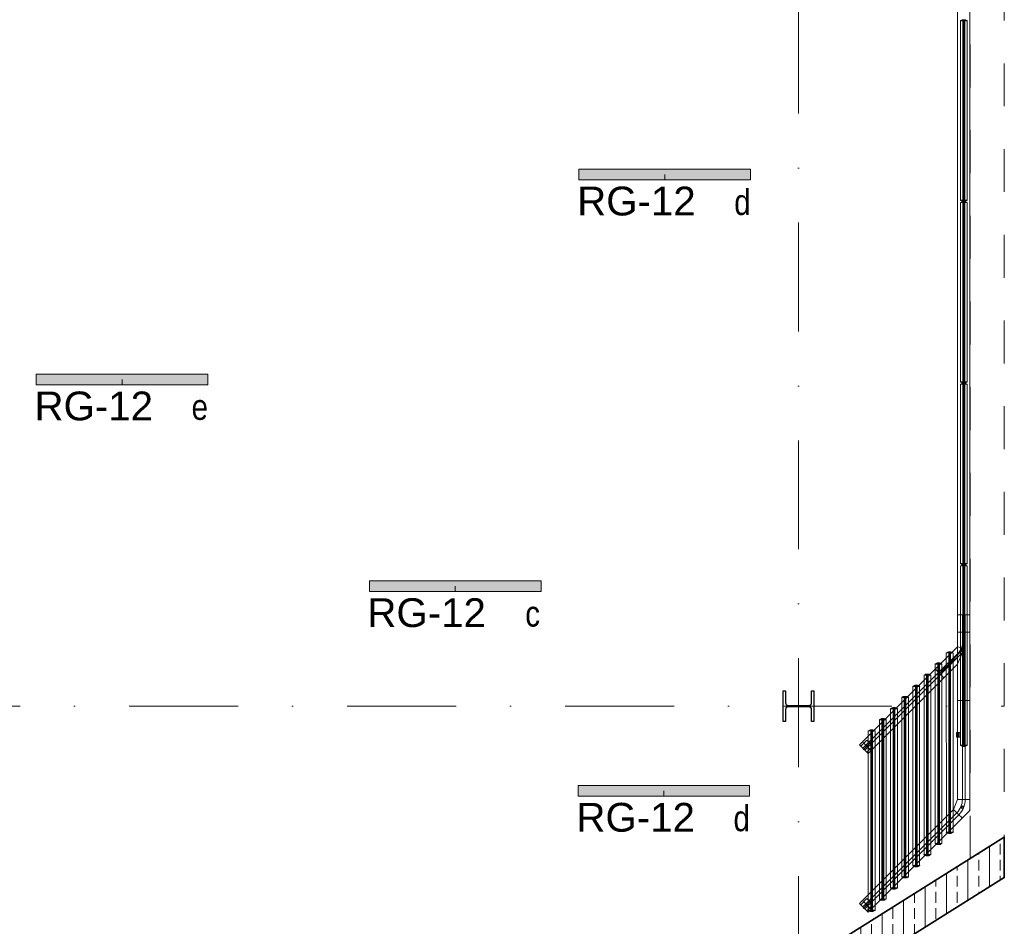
# Model space of a CAD drawing. Header units: metres. Extents: x -29 to 15534, y -4326 to 1447.
# Tile 14 of 48: x 12399 to 12973, y -3373 to -2844. Entities that reach past the tile are written whole.
import ezdxf

# ---------------------------------------------------------------- set-up
doc = ezdxf.new("R2010")
doc.units = ezdxf.units.M
doc.header["$MEASUREMENT"] = 0
doc.linetypes.add('8', pattern=[0.5, 0.25, -0.25])
doc.linetypes.add('DASHDOT', pattern=[25.4, 12.7, -6.35, 0, -6.35])
for name, color, linetype, lineweight in [('#elektryczne', 7, 'Continuous', 20), ('_K_stal', 8, 'Continuous', 25), ('A_B.CIENKIE', 8, 'Continuous', 9), ('A_BUDYNKI', 8, 'Continuous', 13), ('A_HACZE', 8, 'Continuous', 5), ('A_OPISY', 8, 'Continuous', 18), ('A_OSIE', 8, 'Continuous', 13), ('A_STOLARKA', 8, 'Continuous', 5), ('EB_obwody', 8, 'Continuous', 13)]:
    doc.layers.add(name, color=color, linetype=linetype, lineweight=lineweight)
doc.layers.add('_UWAGI', color=8, linetype='Continuous', lineweight=70, plot=False)
doc.layers.add('rexp_Oprawy', color=7, linetype='Continuous')
doc.styles.add('ARIAL', font='arial.ttf')
doc.styles.add('opisy okien', font='txt', dxfattribs={"height": 15})

# ---------------------------------------------------------------- blocks, each defined once
blk = doc.blocks.new('A$Cd50ea4f9')
at = {"layer": 'A_STOLARKA'}
for p, q in [((-848.28, -1), (0.47, -1)), ((-423.79, -3.9), (-423.79, -5.3)), ((-423.79, -3.9), (-423.79, -5.3)), ((-423.66, -3.39), (-423.74, -3.85)), ((-423.54, -3.85), (-423.74, -3.85)), ((-423.74, -5.35), (-423.66, -5.81)), ((-423.54, -5.35), (-423.74, -5.35)), ((-423.61, -3.35), (-423.43, -3.35)), ((-423.24, -2.6), (-423.54, -3.8)), ((-423.54, -3.8), (-423.54, -3.35)), ((-423.54, -3.8), (-423.54, -3.85)), ((-423.54, -3.8), (-423.54, -5.4)), ((-423.44, -4.1), (-423.54, -4.2)), ((-423.54, -4.2), (-423.54, -5)), ((-318.04, -4.6), (-423.54, -4.6)), ((-423.54, -5), (-423.44, -5.1)), ((-423.54, -5.35), (-423.54, -5.4)), ((-423.54, -5.85), (-423.54, -5.4)), ((-423.54, -5.4), (-423.24, -6.6)), ((-318.14, -4.1), (-423.44, -4.1)), ((-423.44, -5.1), (-318.14, -5.1)), ((-423.09, -2.6), (-423.09, -6.6)), ((-423.09, -2.63), (-318.49, -2.63)), ((-318.49, -2.6), (-318.49, -6.6)), ((-318.34, -2.6), (-318.04, -3.8)), ((-318.04, -5.4), (-318.34, -6.6)), ((-317.96, -3.35), (-318.15, -3.35)), ((-318.04, -4.2), (-318.14, -4.1)), ((-318.14, -5.1), (-318.04, -5)), ((-318.04, -3.8), (-318.04, -5.4)), ((-318.04, -3.85), (-317.84, -3.85)), ((-318.04, -5), (-318.04, -4.2)), ((-318.04, -5.35), (-317.84, -5.35)), ((-318.03, -3.8), (-318.03, -3.35)), ((-318.03, -3.8), (-318.03, -3.85)), ((-318.03, -5.35), (-318.03, -5.4)), ((-318.03, -5.85), (-318.03, -5.4)), ((-317.91, -3.39), (-317.83, -3.85)), ((-317.83, -5.35), (-317.91, -5.81)), ((-317.79, -3.9), (-317.79, -5.3)), ((-317.79, -3.9), (-317.79, -5.3)), ((-317.66, -3.39), (-317.74, -3.85)), ((-317.54, -3.85), (-317.74, -3.85)), ((-317.74, -5.35), (-317.66, -5.81)), ((-317.54, -5.35), (-317.74, -5.35)), ((-317.61, -3.35), (-317.43, -3.35)), ((-317.24, -2.6), (-317.54, -3.8)), ((-317.54, -3.8), (-317.54, -3.35)), ((-317.54, -3.8), (-317.54, -3.85)), ((-317.54, -3.8), (-317.54, -5.4)), ((-317.44, -4.1), (-317.54, -4.2)), ((-317.54, -4.2), (-317.54, -5)), ((-212.04, -4.6), (-317.54, -4.6)), ((-317.54, -5), (-317.44, -5.1)), ((-317.54, -5.35), (-317.54, -5.4)), ((-317.54, -5.85), (-317.54, -5.4)), ((-317.54, -5.4), (-317.24, -6.6)), ((-212.14, -4.1), (-317.44, -4.1)), ((-317.44, -5.1), (-212.14, -5.1)), ((-317.09, -2.6), (-317.09, -6.6)), ((-317.09, -2.63), (-212.49, -2.63)), ((-212.49, -2.6), (-212.49, -6.6)), ((-212.48, -2.6), (-212.48, -6.6)), ((-212.34, -2.6), (-212.04, -3.8)), ((-212.04, -5.4), (-212.34, -6.6)), ((-212.33, -2.6), (-212.03, -3.8)), ((-212.03, -5.4), (-212.33, -6.6)), ((-211.96, -3.35), (-212.15, -3.35)), ((-211.96, -3.35), (-212.14, -3.35)), ((-212.04, -4.2), (-212.14, -4.1)), ((-212.14, -5.1), (-212.04, -5)), ((-212.04, -3.8), (-212.04, -5.4)), ((-212.04, -3.85), (-211.84, -3.85)), ((-212.04, -5), (-212.04, -4.2)), ((-212.04, -5.35), (-211.84, -5.35)), ((-212.03, -3.8), (-212.03, -3.35)), ((-212.03, -3.8), (-212.03, -3.35)), ((-212.03, -3.8), (-212.03, -3.85)), ((-212.03, -3.8), (-212.03, -5.4)), ((-212.03, -3.8), (-212.03, -3.85)), ((-212.03, -3.85), (-211.83, -3.85)), ((-212.03, -5.35), (-212.03, -5.4)), ((-212.03, -5.35), (-211.83, -5.35)), ((-212.03, -5.35), (-212.03, -5.4)), ((-212.03, -5.85), (-212.03, -5.4)), ((-212.03, -5.85), (-212.03, -5.4)), ((-211.91, -3.39), (-211.83, -3.85)), ((-211.91, -3.39), (-211.83, -3.85)), ((-211.83, -5.35), (-211.91, -5.81)), ((-211.83, -5.35), (-211.91, -5.81)), ((-211.79, -3.9), (-211.79, -5.3)), ((-211.79, -3.9), (-211.79, -5.3)), ((-211.78, -3.9), (-211.78, -5.3)), ((-211.78, -3.9), (-211.78, -5.3)), ((-211.66, -3.39), (-211.74, -3.85)), ((-211.66, -3.4), (-211.74, -3.85)), ((-211.54, -3.85), (-211.74, -3.85)), ((-211.74, -5.35), (-211.66, -5.81)), ((-211.74, -5.35), (-211.66, -5.81)), ((-211.54, -5.35), (-211.74, -5.35)), ((-211.53, -3.85), (-211.73, -3.85)), ((-211.53, -5.35), (-211.73, -5.35)), ((-211.61, -3.35), (-211.42, -3.35)), ((-211.61, -3.35), (-211.43, -3.35)), ((-211.24, -2.6), (-211.54, -3.8)), ((-211.54, -3.8), (-211.54, -3.35)), ((-211.54, -3.8), (-211.54, -3.35)), ((-211.54, -3.8), (-211.54, -3.85)), ((-211.54, -3.8), (-211.54, -3.85)), ((-211.54, -3.8), (-211.54, -5.4)), ((-211.54, -4.2), (-211.44, -4.1)), ((-211.54, -5), (-211.54, -4.2)), ((-211.44, -5.1), (-211.54, -5)), ((-211.54, -5.35), (-211.54, -5.4)), ((-211.54, -5.35), (-211.54, -5.4)), ((-211.54, -5.85), (-211.54, -5.4)), ((-211.54, -5.85), (-211.54, -5.4)), ((-211.54, -5.4), (-211.24, -6.6)), ((-211.23, -2.6), (-211.53, -3.8)), ((-211.53, -3.8), (-211.53, -5.4)), ((-106.03, -4.6), (-211.53, -4.6)), ((-211.53, -5.4), (-211.23, -6.6)), ((-211.44, -4.1), (-106.14, -4.1)), ((-106.14, -5.1), (-211.44, -5.1)), ((-211.09, -2.6), (-211.09, -6.6)), ((-211.08, -2.6), (-211.08, -6.6)), ((-211.08, -2.63), (-106.48, -2.63)), ((-106.48, -2.6), (-106.48, -6.6)), ((-106.33, -2.6), (-106.03, -3.8)), ((-106.03, -5.4), (-106.33, -6.6)), ((-105.96, -3.35), (-106.14, -3.35)), ((-106.14, -4.1), (-106.04, -4.2)), ((-106.04, -5), (-106.14, -5.1)), ((-106.04, -4.2), (-106.04, -5)), ((-106.03, -3.8), (-106.03, -3.35)), ((-106.03, -3.8), (-106.03, -3.85)), ((-106.03, -3.8), (-106.03, -5.4)), ((-106.03, -3.85), (-105.83, -3.85)), ((-106.03, -5.35), (-106.03, -5.4)), ((-106.03, -5.35), (-105.83, -5.35)), ((-106.03, -5.85), (-106.03, -5.4)), ((-105.91, -3.39), (-105.83, -3.85)), ((-105.83, -5.35), (-105.91, -5.81)), ((-105.78, -3.9), (-105.78, -5.3)), ((-105.78, -3.9), (-105.78, -5.3)), ((-105.66, -3.39), (-105.74, -3.85)), ((-105.74, -5.35), (-105.66, -5.81)), ((-105.53, -3.85), (-105.73, -3.85)), ((-105.53, -5.35), (-105.73, -5.35)), ((-105.61, -3.35), (-105.42, -3.35)), ((-105.54, -3.8), (-105.54, -3.35)), ((-105.54, -3.8), (-105.54, -3.85)), ((-105.54, -5.35), (-105.54, -5.4)), ((-105.54, -5.85), (-105.54, -5.4)), ((-105.23, -2.6), (-105.53, -3.8)), ((-105.53, -3.8), (-105.53, -5.4)), ((-105.43, -4.1), (-105.53, -4.2)), ((-105.53, -4.2), (-105.53, -5)), ((-0.1, -4.6), (-105.53, -4.6)), ((-105.53, -5), (-105.43, -5.1)), ((-105.53, -5.4), (-105.23, -6.6)), ((-0.13, -4.1), (-105.43, -4.1)), ((-105.43, -5.1), (-0.13, -5.1)), ((-105.08, -2.6), (-105.08, -6.6)), ((-105.08, -2.63), (-0.48, -2.63)), ((-76.49, -1), (-66.49, -1)), ((-76.49, -8.2), (-76.49, -1)), ((-76.49, -1), (-76.49, -8.2)), ((-76.49, -3.8), (-66.49, -3.8)), ((-76.49, -5.4), (-66.49, -5.4)), ((-66.49, -1.4), (-66.49, -1)), ((-66.49, -1), (-26.49, -1)), ((-66.49, -1), (-66.49, -1.4)), ((-66.49, -1.4), (-66.49, -1)), ((-66.49, -1.4), (-66.49, -3.8)), ((-66.49, -3.8), (-66.49, -1.4)), ((-66.49, -1.4), (-66.49, -3.8)), ((-66.49, -3.8), (-66.49, -4.55)), ((-66.49, -3.8), (-26.49, -3.8)), ((-66.49, -4.55), (-66.49, -3.8)), ((-66.49, -3.8), (-66.49, -4.55)), ((-66.49, -4.55), (-63.91, -4.55)), ((-66.49, -4.55), (-66.49, -4.6)), ((-66.49, -4.6), (-66.49, -4.55)), ((-66.49, -4.55), (-66.49, -4.6)), ((-66.49, -4.6), (-63.91, -4.6)), ((-66.49, -4.6), (-66.49, -4.65)), ((-66.49, -4.65), (-66.49, -4.6)), ((-66.49, -4.6), (-66.49, -4.65)), ((-66.49, -4.65), (-63.91, -4.65)), ((-66.49, -4.65), (-66.49, -5.4)), ((-66.49, -5.4), (-66.49, -4.65)), ((-66.49, -4.65), (-66.49, -5.4)), ((-66.49, -5.4), (-59.92, -5.4)), ((-66.49, -5.4), (-66.49, -7.8)), ((-66.49, -7.8), (-66.49, -5.4)), ((-66.49, -5.4), (-66.49, -7.8)), ((-63.06, -4.55), (-61.59, -4.55)), ((-63.06, -4.6), (-61.59, -4.6)), ((-63.06, -4.65), (-61.59, -4.65)), ((-61.59, -3.8), (-61.59, -5.4)), ((-60.76, -4.57), (-60.65, -4.44)), ((-60.69, -4.73), (-60.76, -4.57)), ((-60.52, -4.76), (-60.69, -4.73)), ((-60.65, -4.44), (-60.48, -4.47)), ((-60.41, -4.63), (-60.52, -4.76)), ((-60.48, -4.47), (-60.41, -4.63)), ((-48.84, -4.25), (-59.49, -4.25)), ((-59.49, -4.85), (-58.39, -4.85)), ((-57.18, -5.58), (-58.31, -5.58)), ((-58.16, -5.61), (-56.9, -5.61)), ((-57.05, -5.97), (-56.9, -5.61)), ((-57.05, -5.97), (-56.9, -5.61)), ((-56.8, -5.36), (-56.9, -5.61)), ((-56.9, -5.61), (-56.8, -5.36)), ((-56.02, -6.5), (-56.9, -5.61)), ((-54.93, -5.24), (-55.42, -5.04)), ((-55.42, -5.04), (-54.93, -5.24)), ((-54.11, -5.59), (-54.33, -5.49)), ((-54.33, -5.49), (-54.11, -5.59)), ((-48.76, -7.8), (-54.11, -5.59)), ((-54.11, -5.59), (-48.76, -7.8)), ((-53.83, -5.4), (-26.49, -5.4)), ((-47.99, -4.9), (-48.49, -4.4)), ((-47.99, -5.4), (-47.99, -4.9)), ((31.11, -1), (-47.35, -1)), ((-47.35, -4.55), (-47.22, -4.43)), ((-47.31, -4.72), (-47.35, -4.55)), ((-47.15, -4.77), (-47.31, -4.72)), ((-47.22, -4.43), (-47.06, -4.48)), ((-47.02, -4.65), (-47.15, -4.77)), ((-47.06, -4.48), (-47.02, -4.65)), ((-46.19, -5.4), (-46.19, -3.8)), ((-46.19, -4.55), (-39.91, -4.55)), ((-46.19, -4.6), (-39.91, -4.6)), ((-46.19, -4.65), (-39.91, -4.65)), ((31.11, -3.8), (-44.55, -3.8)), ((31.11, -5.4), (-42.95, -5.4)), ((-39.06, -4.55), (-29.91, -4.55)), ((-39.06, -4.6), (-29.91, -4.6)), ((-39.06, -4.65), (-29.91, -4.65)), ((-29.06, -4.55), (-26.49, -4.55)), ((-29.06, -4.6), (-26.49, -4.6)), ((-29.06, -4.65), (-26.49, -4.65)), ((-26.49, -1), (-26.49, -1.4)), ((-26.49, -3.8), (-26.49, -1.4)), ((-26.49, -4.55), (-26.49, -3.8)), ((-26.49, -4.6), (-26.49, -4.55)), ((-26.49, -4.65), (-26.49, -4.6)), ((-26.49, -5.4), (-26.49, -4.65)), ((-26.49, -7.8), (-26.49, -5.4)), ((-0.48, -2.6), (-0.48, -6.6)), ((-0.33, -2.6), (-0.03, -3.8)), ((-0.03, -5.4), (-0.33, -6.6)), ((0.04, -3.35), (-0.14, -3.35)), ((-0.03, -4.2), (-0.13, -4.1)), ((-0.13, -5.1), (-0.03, -5)), ((-0.03, -3.8), (-0.03, -3.35)), ((-0.03, -3.8), (-0.03, -3.85)), ((-0.03, -3.8), (-0.03, -5.4)), ((-0.03, -3.85), (0.17, -3.85)), ((-0.03, -5), (-0.03, -4.2)), ((-0.03, -5.35), (-0.03, -5.4)), ((-0.03, -5.35), (0.17, -5.35)), ((-0.03, -5.85), (-0.03, -5.4)), ((0.09, -3.39), (0.17, -3.85)), ((0.17, -5.35), (0.09, -5.81)), ((0.22, -3.9), (0.22, -5.3)), ((31.11, -1.4), (31.11, -1)), ((33.55, -1), (31.11, -1)), ((31.11, -1), (31.11, -1.4)), ((31.11, -1.4), (31.11, -3.78)), ((31.11, -3.8), (31.11, -1.4)), ((31.11, -3.8), (31.11, -5.4)), ((31.11, -7.8), (31.11, -5.4)), ((31.11, -5.42), (31.11, -8.2)), ((33.55, -1), (36.95, -1)), ((37.51, -1), (36.95, -1)), ((37.51, -1), (37.35, -1.4)), ((42.04, -5.52), (37.51, -1)), ((42.04, -5.52), (41.75, -5.81)), ((41.75, -5.81), (42.04, -5.52)), ((42.04, -5.52), (96.89, -60.38)), ((-848.28, -8.2), (0.47, -8.2)), ((-423.43, -5.85), (-423.61, -5.85)), ((-318.49, -6.56), (-423.09, -6.56)), ((-318.15, -5.85), (-317.96, -5.85)), ((-317.43, -5.85), (-317.61, -5.85)), ((-212.49, -6.56), (-317.09, -6.56)), ((-212.15, -5.85), (-211.96, -5.85)), ((-212.14, -5.85), (-211.96, -5.85)), ((-211.42, -5.85), (-211.61, -5.85)), ((-211.43, -5.85), (-211.61, -5.85)), ((-106.48, -6.56), (-211.08, -6.56)), ((-106.14, -5.85), (-105.96, -5.85)), ((-105.42, -5.85), (-105.61, -5.85)), ((-0.48, -6.56), (-105.08, -6.56)), ((-76.49, -8.2), (-66.49, -8.2)), ((-66.49, -8.2), (-66.49, -7.8)), ((-66.49, -7.8), (-66.49, -8.2)), ((-66.49, -8.2), (-66.49, -7.8)), ((-66.49, -8.2), (-57.98, -8.2)), ((-57.98, -8.2), (-57.81, -7.8)), ((-57.81, -7.8), (-57.98, -8.2)), ((-44.89, -21.29), (-57.98, -8.2)), ((-57.05, -5.97), (-57.81, -7.8)), ((-57.81, -7.8), (-57.05, -5.97)), ((-55.98, -6.52), (-56.75, -5.75)), ((-55.56, -6.02), (-51.33, -10.25)), ((-54.59, -7.41), (-54.81, -7.41)), ((-54.45, -10.83), (-54.75, -12.03)), ((-42.91, -19.31), (-54.62, -7.6)), ((-49.66, -12.34), (-54.59, -7.41)), ((-54.3, -10.83), (-54.3, -14.83)), ((-54.3, -10.87), (50.27, -10.87)), ((-41.78, -18.18), (-54.04, -5.91)), ((-52.26, -7.7), (-52.26, -7.91)), ((-52.26, -7.91), (-50.02, -10.15)), ((-50.98, -10.4), (-50.26, -10.4)), ((-50.26, -10.4), (-50.02, -10.15)), ((-50.08, -11.16), (-49.99, -11.02)), ((-50.01, -11.32), (-50.08, -11.16)), ((-50.02, -10.15), (-48.74, -11.42)), ((-49.83, -11.33), (-50.01, -11.32)), ((-49.99, -11.02), (-49.81, -11.03)), ((-49.74, -11.19), (-49.83, -11.33)), ((-49.81, -11.03), (-49.74, -11.19)), ((-49.66, -12.34), (-48.74, -11.42)), ((-48.76, -7.8), (-47.79, -8.2)), ((-47.79, -8.2), (-48.76, -7.8)), ((-39.8, -16.2), (-47.79, -8.2)), ((-47.79, -8.2), (-26.49, -8.2)), ((31.11, -8.2), (-40.15, -8.2)), ((-26.49, -7.8), (-26.49, -8.2)), ((-7.58, -7.35), (-7.58, -7.36)), ((-7.58, -7.8), (-7.58, -7.81)), ((-7.58, -8.25), (-7.58, -8.26)), ((-7.28, -7.35), (-7.28, -7.36)), ((-7.28, -7.8), (-7.28, -7.81)), ((-7.28, -8.25), (-7.28, -8.26)), ((-7.13, -7.35), (-7.13, -7.36)), ((-7.13, -7.8), (-7.13, -7.81)), ((-7.13, -8.25), (-7.13, -8.26)), ((-6.83, -7.35), (-6.83, -7.36)), ((-6.83, -7.8), (-6.83, -7.81)), ((-6.83, -8.25), (-6.83, -8.26)), ((-6.68, -7.35), (-6.68, -7.36)), ((-6.68, -7.8), (-6.68, -7.81)), ((-6.68, -8.25), (-6.68, -8.26)), ((-6.38, -7.35), (-6.38, -7.36)), ((-6.38, -7.8), (-6.38, -7.81)), ((-6.38, -8.25), (-6.38, -8.26)), ((-6.23, -7.35), (-6.23, -7.36)), ((-6.23, -7.8), (-6.23, -7.81)), ((-6.23, -8.25), (-6.23, -8.26)), ((-5.93, -7.35), (-5.93, -7.36)), ((-5.93, -7.8), (-5.93, -7.81)), ((-5.93, -8.25), (-5.93, -8.26)), ((-5.78, -7.35), (-5.78, -7.36)), ((-5.78, -7.8), (-5.78, -7.81)), ((-5.78, -8.25), (-5.78, -8.26)), ((-5.48, -7.35), (-5.48, -7.36)), ((-5.48, -7.8), (-5.48, -7.81)), ((-5.48, -8.25), (-5.48, -8.26)), ((-0.14, -5.85), (0.04, -5.85)), ((31.11, -8.2), (36.94, -10.62)), ((38.91, -8.65), (36.94, -10.62)), ((36.94, -10.62), (91.8, -65.47)), ((38.92, -8.64), (37.23, -10.33)), ((40.06, -7.5), (38.92, -8.64)), ((38.92, -8.64), (93.78, -63.49)), ((41.75, -5.81), (40.06, -7.5)), ((40.06, -7.5), (94.91, -62.36)), ((41.75, -5.81), (40.07, -7.49)), ((50.27, -10.83), (50.28, -14.83)), ((50.42, -10.83), (50.72, -12.03)), ((-55, -12.13), (-55, -13.53)), ((-54.87, -11.62), (-54.95, -12.08)), ((-54.75, -12.08), (-54.95, -12.08)), ((-54.95, -13.58), (-54.87, -14.04)), ((-54.75, -13.58), (-54.95, -13.58)), ((-54.82, -11.58), (-54.64, -11.58)), ((-54.64, -14.08), (-54.82, -14.08)), ((-54.75, -12.03), (-54.75, -11.58)), ((-54.75, -12.03), (-54.75, -12.08)), ((-54.75, -12.03), (-54.75, -13.63)), ((-54.75, -12.43), (-54.64, -12.33)), ((-54.75, -13.23), (-54.75, -12.43)), ((50.75, -12.83), (-54.75, -12.83)), ((-54.64, -13.33), (-54.75, -13.23)), ((-54.75, -13.58), (-54.75, -13.63)), ((-54.75, -14.08), (-54.75, -13.63)), ((-54.75, -13.63), (-54.45, -14.83)), ((-54.64, -12.33), (50.63, -12.33)), ((50.63, -13.33), (-54.64, -13.33)), ((50.28, -14.79), (-54.3, -14.8)), ((-48.33, -12.82), (-49.24, -11.92)), ((-48.3, -12.78), (-49.2, -11.88)), ((-48.26, -12.75), (-49.17, -11.85)), ((-44.8, -16.36), (-47.74, -13.42)), ((-44.77, -16.32), (-47.7, -13.39)), ((-44.73, -16.29), (-47.67, -13.35)), ((-42.38, -18.78), (-44.2, -16.95)), ((-42.34, -18.74), (-44.16, -16.92)), ((-42.31, -18.71), (-44.13, -16.88)), ((-41.78, -18.18), (-40.08, -16.48)), ((-39.8, -16.2), (-40.08, -16.48)), ((4.38, -60.37), (-39.8, -16.2)), ((50.73, -13.63), (50.43, -14.83)), ((50.8, -11.58), (50.62, -11.58)), ((50.62, -14.08), (50.8, -14.08)), ((50.73, -12.43), (50.63, -12.33)), ((50.63, -13.33), (50.73, -13.23)), ((50.72, -12.03), (50.73, -13.63)), ((50.72, -12.08), (50.92, -12.08)), ((50.73, -12.03), (50.73, -11.58)), ((50.73, -12.03), (50.73, -12.08)), ((50.73, -13.23), (50.73, -12.43)), ((50.73, -13.58), (50.73, -13.63)), ((50.73, -13.58), (50.93, -13.58)), ((50.73, -14.08), (50.73, -13.63)), ((50.85, -11.62), (50.93, -12.08)), ((50.93, -13.58), (50.85, -14.04)), ((50.98, -12.13), (50.98, -13.53)), ((-48.49, -18.63), (-48.49, -20.03)), ((-48.45, -20.08), (-48.36, -20.54)), ((-48.36, -18.12), (-48.44, -18.58)), ((-48.24, -18.58), (-48.44, -18.58)), ((-48.24, -20.08), (-48.44, -20.08)), ((-48.32, -18.08), (-48.13, -18.08)), ((-48.13, -20.58), (-48.32, -20.58)), ((-47.94, -17.33), (-48.24, -18.53)), ((-48.24, -18.53), (-48.24, -18.08)), ((-48.24, -18.53), (-48.24, -18.58)), ((-48.24, -18.53), (-48.24, -20.13)), ((-48.24, -18.93), (-48.13, -18.83)), ((-48.24, -19.73), (-48.24, -18.93)), ((57.25, -19.33), (-48.24, -19.33)), ((-48.13, -19.83), (-48.24, -19.73)), ((-48.24, -20.08), (-48.24, -20.13)), ((-48.24, -20.58), (-48.24, -20.13)), ((-48.24, -20.13), (-47.94, -21.33)), ((-48.13, -18.83), (57.13, -18.83)), ((57.13, -19.83), (-48.13, -19.83)), ((-47.79, -17.33), (-47.79, -21.33)), ((-47.79, -17.37), (56.78, -17.37)), ((56.78, -21.29), (-47.79, -21.3)), ((-44.61, -21), (-44.89, -21.29)), ((-0.71, -65.47), (-44.89, -21.29)), ((-44.61, -21), (-42.91, -19.31)), ((-42.91, -19.31), (-42.38, -18.78)), ((1.27, -63.49), (-42.91, -19.31)), ((-42.38, -18.78), (-42.34, -18.74)), ((-42.34, -18.74), (-42.31, -18.71)), ((-42.31, -18.71), (-41.78, -18.18)), ((2.4, -62.35), (-41.78, -18.18)), ((56.78, -17.33), (56.78, -21.33)), ((56.93, -17.33), (57.23, -18.53)), ((57.23, -20.13), (56.93, -21.33)), ((57.31, -18.08), (57.12, -18.08)), ((57.12, -20.58), (57.31, -20.58)), ((57.23, -18.93), (57.13, -18.83)), ((57.13, -19.83), (57.23, -19.73)), ((57.23, -18.53), (57.23, -18.08)), ((57.23, -18.53), (57.23, -18.58)), ((57.23, -18.53), (57.23, -20.13)), ((57.23, -18.58), (57.43, -18.58)), ((57.23, -19.73), (57.23, -18.93)), ((57.23, -20.08), (57.43, -20.08)), ((57.24, -20.08), (57.24, -20.13)), ((57.24, -20.58), (57.24, -20.13)), ((57.36, -18.12), (57.44, -18.58)), ((57.44, -20.08), (57.36, -20.54)), ((57.48, -18.63), (57.48, -20.03)), ((-41.99, -25.13), (-41.99, -26.53)), ((-41.95, -26.58), (-41.86, -27.04)), ((-41.86, -24.62), (-41.94, -25.08)), ((-41.74, -25.08), (-41.94, -25.08)), ((-41.74, -26.58), (-41.94, -26.58)), ((-41.81, -24.58), (-41.63, -24.58)), ((-41.63, -27.08), (-41.81, -27.08)), ((-41.44, -23.83), (-41.74, -25.03)), ((-41.74, -25.03), (-41.74, -24.58)), ((-41.74, -25.03), (-41.74, -25.08)), ((-41.74, -25.03), (-41.74, -26.63)), ((-41.74, -25.43), (-41.63, -25.33)), ((-41.74, -26.23), (-41.74, -25.43)), ((63.75, -25.83), (-41.74, -25.83)), ((-41.63, -26.33), (-41.74, -26.23)), ((-41.74, -26.58), (-41.74, -26.63)), ((-41.74, -27.08), (-41.74, -26.63)), ((-41.74, -26.63), (-41.44, -27.83)), ((-41.63, -25.33), (63.63, -25.33)), ((63.63, -26.33), (-41.63, -26.33)), ((-41.29, -23.83), (-41.29, -27.83)), ((-41.29, -23.87), (63.28, -23.87)), ((63.28, -27.79), (-41.29, -27.8)), ((63.28, -23.83), (63.28, -27.83)), ((63.43, -23.83), (63.73, -25.03)), ((63.73, -26.63), (63.43, -27.83)), ((63.81, -24.58), (63.62, -24.58)), ((63.62, -27.08), (63.81, -27.08)), ((63.73, -25.43), (63.63, -25.33)), ((63.63, -26.33), (63.73, -26.23)), ((63.74, -25.03), (63.73, -24.58)), ((63.73, -25.03), (63.73, -26.63)), ((63.73, -25.08), (63.93, -25.08)), ((63.73, -26.23), (63.73, -25.43)), ((63.73, -26.58), (63.93, -26.58)), ((63.74, -25.03), (63.74, -25.08)), ((63.74, -26.58), (63.74, -26.63)), ((63.74, -27.08), (63.74, -26.63)), ((63.86, -24.62), (63.94, -25.08)), ((63.94, -26.58), (63.86, -27.04)), ((63.98, -25.13), (63.98, -26.53)), ((-35.49, -31.63), (-35.49, -33.03)), ((-35.36, -31.12), (-35.44, -31.58)), ((-35.24, -31.58), (-35.44, -31.58)), ((-35.44, -33.08), (-35.36, -33.54)), ((-35.24, -33.08), (-35.44, -33.08)), ((-35.31, -31.08), (-35.13, -31.08)), ((-35.13, -33.58), (-35.31, -33.58)), ((-34.94, -30.33), (-35.24, -31.53)), ((-35.24, -31.53), (-35.24, -31.08)), ((-35.24, -31.53), (-35.24, -31.58)), ((-35.24, -31.53), (-35.24, -33.13)), ((-35.24, -31.93), (-35.13, -31.83)), ((-35.24, -32.73), (-35.24, -31.93)), ((70.25, -32.33), (-35.24, -32.33)), ((-35.13, -32.83), (-35.24, -32.73)), ((-35.24, -33.08), (-35.24, -33.13)), ((-35.24, -33.58), (-35.24, -33.13)), ((-35.24, -33.13), (-34.94, -34.33)), ((-35.13, -31.83), (70.13, -31.83)), ((70.13, -32.83), (-35.13, -32.83)), ((-34.79, -30.33), (-34.79, -34.33)), ((-34.79, -30.37), (69.78, -30.37)), ((69.78, -34.29), (-34.79, -34.3)), ((69.78, -30.33), (69.78, -34.33)), ((69.93, -30.33), (70.23, -31.53)), ((70.23, -33.13), (69.93, -34.33)), ((70.31, -31.08), (70.12, -31.08)), ((70.12, -33.58), (70.31, -33.58)), ((70.23, -31.93), (70.13, -31.83)), ((70.13, -32.83), (70.23, -32.73)), ((70.23, -31.53), (70.23, -33.13)), ((70.23, -31.58), (70.43, -31.58)), ((70.23, -32.73), (70.23, -31.93)), ((70.23, -33.08), (70.43, -33.08)), ((70.24, -31.53), (70.24, -31.08)), ((70.24, -31.53), (70.24, -31.58)), ((70.24, -33.08), (70.24, -33.13)), ((70.24, -33.58), (70.24, -33.13)), ((70.36, -31.12), (70.44, -31.58)), ((70.44, -33.08), (70.36, -33.54)), ((70.48, -31.63), (70.48, -33.03)), ((-28.99, -38.13), (-28.99, -39.53)), ((-28.86, -37.62), (-28.94, -38.08)), ((-28.74, -38.08), (-28.94, -38.08)), ((-28.94, -39.58), (-28.86, -40.04)), ((-28.74, -39.58), (-28.94, -39.58)), ((-28.81, -37.58), (-28.63, -37.58)), ((-28.63, -40.08), (-28.81, -40.08)), ((-28.44, -36.83), (-28.74, -38.03)), ((-28.74, -38.03), (-28.74, -37.58)), ((-28.74, -38.03), (-28.74, -38.08)), ((-28.74, -38.03), (-28.74, -39.63)), ((-28.74, -38.43), (-28.63, -38.33)), ((-28.74, -39.23), (-28.74, -38.43)), ((76.75, -38.83), (-28.74, -38.83)), ((-28.63, -39.33), (-28.74, -39.23)), ((-28.74, -39.58), (-28.74, -39.63)), ((-28.74, -40.08), (-28.74, -39.63)), ((-28.74, -39.63), (-28.44, -40.83)), ((-28.63, -38.33), (76.63, -38.33)), ((76.63, -39.33), (-28.63, -39.33)), ((-28.29, -36.83), (-28.29, -40.83)), ((-28.29, -36.87), (76.28, -36.87)), ((76.28, -36.83), (76.28, -40.83)), ((76.43, -36.83), (76.73, -38.03)), ((76.73, -39.63), (76.43, -40.83)), ((76.81, -37.58), (76.62, -37.58)), ((76.62, -40.08), (76.81, -40.08)), ((76.73, -38.43), (76.63, -38.33)), ((76.63, -39.33), (76.73, -39.23)), ((76.73, -38.03), (76.73, -39.63)), ((76.73, -38.08), (76.93, -38.08)), ((76.73, -39.23), (76.73, -38.43)), ((76.73, -39.58), (76.93, -39.58)), ((76.74, -38.03), (76.74, -37.58)), ((76.74, -38.03), (76.74, -38.08)), ((76.74, -39.58), (76.74, -39.63)), ((76.74, -40.08), (76.74, -39.63)), ((76.86, -37.62), (76.94, -38.08)), ((76.94, -39.58), (76.86, -40.04)), ((76.98, -38.13), (76.98, -39.53)), ((76.28, -40.8), (-28.29, -40.8)), ((-22.49, -44.63), (-22.49, -46.03)), ((-22.36, -44.12), (-22.44, -44.58)), ((-22.24, -44.58), (-22.44, -44.58)), ((-22.31, -44.08), (-22.13, -44.08)), ((-21.94, -43.33), (-22.24, -44.53)), ((-22.24, -44.53), (-22.24, -44.08)), ((-22.24, -44.53), (-22.24, -44.58)), ((-22.24, -44.53), (-22.24, -46.13)), ((-22.24, -44.93), (-22.13, -44.83)), ((-22.24, -45.73), (-22.24, -44.93)), ((83.25, -45.33), (-22.24, -45.33)), ((-22.13, -45.83), (-22.24, -45.73)), ((-22.13, -44.83), (83.13, -44.83)), ((83.13, -45.83), (-22.13, -45.83)), ((-21.79, -43.33), (-21.79, -47.33)), ((-21.79, -43.37), (82.78, -43.37)), ((82.78, -43.33), (82.78, -47.33)), ((82.93, -43.33), (83.23, -44.53)), ((83.31, -44.08), (83.12, -44.08)), ((83.23, -44.93), (83.13, -44.83)), ((83.13, -45.83), (83.23, -45.73)), ((83.23, -44.53), (83.23, -46.13)), ((83.23, -44.58), (83.43, -44.58)), ((83.23, -45.73), (83.23, -44.93)), ((83.24, -44.53), (83.24, -44.08)), ((83.24, -44.53), (83.24, -44.58)), ((83.36, -44.12), (83.44, -44.58)), ((83.48, -44.63), (83.48, -46.03)), ((-22.44, -46.08), (-22.36, -46.54)), ((-22.24, -46.08), (-22.44, -46.08)), ((-22.13, -46.58), (-22.31, -46.58)), ((-22.24, -46.08), (-22.24, -46.13)), ((-22.24, -46.58), (-22.24, -46.13)), ((-22.24, -46.13), (-21.94, -47.33)), ((82.78, -47.3), (-21.79, -47.3)), ((-15.99, -51.13), (-15.99, -52.53)), ((-15.86, -50.62), (-15.94, -51.08)), ((-15.74, -51.08), (-15.94, -51.08)), ((-15.81, -50.58), (-15.63, -50.58)), ((-15.44, -49.83), (-15.74, -51.03)), ((-15.74, -51.03), (-15.74, -50.58)), ((-15.74, -51.03), (-15.74, -51.08)), ((-15.74, -51.03), (-15.74, -52.63)), ((-15.74, -51.43), (-15.63, -51.33)), ((-15.74, -52.23), (-15.74, -51.43)), ((-15.63, -51.33), (89.63, -51.33)), ((-15.29, -49.83), (-15.29, -53.83)), ((-15.29, -49.87), (89.28, -49.87)), ((83.23, -46.13), (82.93, -47.33)), ((83.12, -46.58), (83.31, -46.58)), ((83.23, -46.08), (83.43, -46.08)), ((83.24, -46.08), (83.24, -46.13)), ((83.24, -46.58), (83.24, -46.13)), ((83.44, -46.08), (83.36, -46.54)), ((89.28, -49.83), (89.29, -53.83)), ((89.43, -49.83), (89.73, -51.03)), ((89.81, -50.58), (89.62, -50.58)), ((89.73, -51.43), (89.63, -51.33)), ((89.73, -51.03), (89.73, -52.63)), ((89.73, -51.08), (89.93, -51.08)), ((89.73, -52.23), (89.73, -51.43)), ((89.74, -51.03), (89.74, -50.58)), ((89.74, -51.03), (89.74, -51.08)), ((89.86, -50.62), (89.94, -51.08)), ((89.98, -51.13), (89.98, -52.53)), ((-15.94, -52.58), (-15.86, -53.04)), ((-15.74, -52.58), (-15.94, -52.58)), ((-15.63, -53.08), (-15.81, -53.08)), ((89.76, -51.83), (-15.74, -51.83)), ((-15.63, -52.33), (-15.74, -52.23)), ((-15.74, -52.58), (-15.74, -52.63)), ((-15.74, -53.08), (-15.74, -52.63)), ((-15.74, -52.63), (-15.44, -53.83)), ((89.63, -52.33), (-15.63, -52.33)), ((89.29, -53.8), (-15.29, -53.8)), ((-9.36, -57.12), (-9.44, -57.58)), ((-9.31, -57.08), (-9.13, -57.08)), ((-8.94, -56.33), (-9.24, -57.53)), ((-9.24, -57.53), (-9.24, -57.08)), ((-8.79, -56.33), (-8.79, -60.33)), ((-8.79, -56.37), (95.78, -56.37)), ((89.73, -52.63), (89.44, -53.83)), ((89.63, -52.33), (89.73, -52.23)), ((89.63, -53.08), (89.81, -53.08)), ((89.73, -52.58), (89.93, -52.58)), ((89.74, -52.58), (89.74, -52.63)), ((89.74, -53.08), (89.74, -52.63)), ((89.94, -52.58), (89.86, -53.04)), ((95.78, -56.33), (95.79, -60.33)), ((95.93, -56.33), (96.23, -57.53)), ((96.31, -57.08), (96.12, -57.08)), ((96.24, -57.53), (96.24, -57.08)), ((96.36, -57.12), (96.44, -57.58)), ((-9.49, -57.63), (-9.49, -59.03)), ((-9.24, -57.58), (-9.44, -57.58)), ((-9.44, -59.08), (-9.36, -59.54)), ((-9.24, -59.08), (-9.44, -59.08)), ((-9.13, -59.58), (-9.31, -59.58)), ((-9.24, -57.53), (-9.24, -57.58)), ((-9.24, -57.53), (-9.24, -59.13)), ((-9.24, -57.93), (-9.13, -57.83)), ((-9.24, -58.73), (-9.24, -57.93)), ((96.26, -58.33), (-9.24, -58.33)), ((-9.13, -58.83), (-9.24, -58.73)), ((-9.24, -59.08), (-9.24, -59.13)), ((-9.24, -59.58), (-9.24, -59.13)), ((-9.24, -59.13), (-8.94, -60.33)), ((-9.13, -57.83), (96.14, -57.83)), ((96.14, -58.83), (-9.13, -58.83)), ((95.79, -60.3), (-8.79, -60.3)), ((-3.47, -61.15), (0.07, -57.62)), ((0.07, -64.69), (-3.47, -61.15)), ((-0.19, -61.02), (0.05, -60.86)), ((-0.18, -61.31), (-0.19, -61.02)), ((0.08, -61.44), (-0.18, -61.31)), ((0.05, -60.86), (0.31, -60.99)), ((0.07, -57.62), (3.6, -61.15)), ((3.6, -61.15), (0.07, -64.69)), ((0.32, -61.28), (0.08, -61.44)), ((0.31, -60.99), (0.32, -61.28)), ((1.8, -62.96), (1.27, -63.49)), ((1.83, -62.92), (1.8, -62.96)), ((1.87, -62.88), (1.83, -62.92)), ((2.4, -62.35), (1.87, -62.88)), ((4.38, -60.37), (2.4, -62.35)), ((89.04, -61.16), (92.58, -57.62)), ((92.58, -64.69), (89.04, -61.16)), ((92.32, -61.03), (92.56, -60.87)), ((92.34, -61.31), (92.32, -61.03)), ((92.59, -61.45), (92.34, -61.31)), ((92.56, -60.87), (92.82, -61)), ((92.58, -57.62), (96.11, -61.16)), ((96.11, -61.16), (92.58, -64.69)), ((92.84, -61.29), (92.59, -61.45)), ((92.82, -61), (92.84, -61.29)), ((94.31, -62.96), (93.78, -63.49)), ((94.35, -62.92), (94.31, -62.96)), ((94.38, -62.89), (94.35, -62.92)), ((94.91, -62.36), (94.38, -62.89)), ((96.89, -60.38), (94.91, -62.36)), ((96.24, -59.13), (95.94, -60.33)), ((96.13, -59.58), (96.31, -59.58)), ((96.24, -57.93), (96.14, -57.83)), ((96.14, -58.83), (96.24, -58.73)), ((96.23, -57.53), (96.24, -59.13)), ((96.23, -57.58), (96.43, -57.58)), ((96.24, -57.53), (96.24, -57.58)), ((96.24, -58.73), (96.24, -57.93)), ((96.24, -59.08), (96.24, -59.13)), ((96.24, -59.08), (96.44, -59.08)), ((96.24, -59.58), (96.24, -59.13)), ((96.44, -59.08), (96.36, -59.54)), ((96.48, -57.63), (96.49, -59.03)), ((-0.71, -65.47), (-0.43, -65.18)), ((1.27, -63.49), (-0.43, -65.18)), ((91.8, -65.47), (92.08, -65.19)), ((93.78, -63.49), (92.08, -65.19))]:
    blk.add_line(p, q, dxfattribs=at)
at = {"layer": 'A_STOLARKA', "ltscale": 0.1}
for p, q in [((-423.09, -2.6), (-423.24, -2.6)), ((-318.49, -2.6), (-318.34, -2.6)), ((-317.09, -2.6), (-317.24, -2.6)), ((-212.49, -2.6), (-212.34, -2.6)), ((-212.48, -2.6), (-212.33, -2.6)), ((-211.09, -2.6), (-211.24, -2.6)), ((-211.08, -2.6), (-211.23, -2.6)), ((-106.48, -2.6), (-106.33, -2.6)), ((-105.08, -2.6), (-105.23, -2.6)), ((-0.48, -2.6), (-0.33, -2.6)), ((-423.09, -6.6), (-423.24, -6.6)), ((-318.49, -6.6), (-318.34, -6.6)), ((-317.09, -6.6), (-317.24, -6.6)), ((-212.49, -6.6), (-212.34, -6.6)), ((-212.48, -6.6), (-212.33, -6.6)), ((-211.09, -6.6), (-211.24, -6.6)), ((-211.08, -6.6), (-211.23, -6.6)), ((-106.48, -6.6), (-106.33, -6.6)), ((-105.08, -6.6), (-105.23, -6.6)), ((-54.3, -10.83), (-54.45, -10.83)), ((-0.48, -6.6), (-0.33, -6.6)), ((50.27, -10.83), (50.42, -10.83)), ((-54.3, -14.83), (-54.45, -14.83)), ((50.28, -14.83), (50.43, -14.83)), ((-47.79, -17.33), (-47.94, -17.33)), ((-47.79, -21.33), (-47.94, -21.33)), ((56.78, -17.33), (56.93, -17.33)), ((56.78, -21.33), (56.93, -21.33)), ((-41.29, -23.83), (-41.44, -23.83)), ((-41.29, -27.83), (-41.44, -27.83)), ((63.28, -23.83), (63.43, -23.83)), ((63.28, -27.83), (63.43, -27.83)), ((-34.79, -30.33), (-34.94, -30.33)), ((-34.79, -34.33), (-34.94, -34.33)), ((69.78, -30.33), (69.93, -30.33)), ((69.78, -34.33), (69.93, -34.33)), ((-28.29, -36.83), (-28.44, -36.83)), ((76.28, -36.83), (76.43, -36.83)), ((-28.29, -40.83), (-28.44, -40.83)), ((-21.79, -43.33), (-21.94, -43.33)), ((76.28, -40.83), (76.43, -40.83)), ((82.78, -43.33), (82.93, -43.33)), ((-21.79, -47.33), (-21.94, -47.33)), ((-15.29, -49.83), (-15.44, -49.83)), ((82.78, -47.33), (82.93, -47.33)), ((89.28, -49.83), (89.43, -49.83)), ((-15.29, -53.83), (-15.44, -53.83)), ((-8.79, -56.33), (-8.94, -56.33)), ((89.29, -53.83), (89.44, -53.83)), ((95.78, -56.33), (95.93, -56.33)), ((-8.79, -60.33), (-8.94, -60.33)), ((2.19, -59.03), (-2.05, -63.27)), ((-2.05, -59.03), (2.19, -63.27)), ((94.7, -59.04), (90.46, -63.28)), ((90.46, -59.04), (94.7, -63.28)), ((95.79, -60.33), (95.94, -60.33))]:
    blk.add_line(p, q, dxfattribs=at)
at = {"layer": 'A_STOLARKA'}
blk.add_lwpolyline([(-7.73, -8.91), (-5.33, -8.91, 0.414214), (-5.23, -8.81), (-5.23, -6.56), (-7.83, -6.56), (-7.83, -8.81, 0.414214)], format="xyb", close=True, dxfattribs=at)
for centre, radius in [((-417.04, -4.6), 0.5), ((-324.54, -4.6), 0.5), ((-324.53, -4.6), 0.5), ((-311.04, -4.6), 0.5), ((-218.54, -4.6), 0.5), ((-218.53, -4.6), 0.5), ((-205.04, -4.6), 0.5), ((-205.03, -4.6), 0.5), ((-112.53, -4.6), 0.5), ((-99.04, -4.6), 0.5), ((-99.03, -4.6), 0.5), ((-60.59, -4.6), 0.52), ((-60.59, -4.6), 0.5), ((-55.19, -5.18), 0.52), ((-55.19, -5.18), 0.265), ((-47.19, -4.6), 0.52), ((-47.19, -4.6), 0.5), ((-6.53, -4.6), 0.5), ((35.65, -5.5), 0.75), ((35.65, -5.5), 0.45), ((-49.91, -11.18), 0.52), ((-49.91, -11.18), 0.5), ((-48.26, -12.83), 0.5), ((44.26, -12.83), 0.5), ((-41.75, -19.33), 0.5), ((50.76, -19.33), 0.5), ((-35.25, -25.83), 0.5), ((57.26, -25.83), 0.5), ((-28.75, -32.33), 0.5), ((63.76, -32.33), 0.5), ((-22.25, -38.83), 0.5), ((70.26, -38.83), 0.5), ((-15.75, -45.33), 0.5), ((76.76, -45.33), 0.5), ((-9.25, -51.83), 0.5), ((83.27, -51.83), 0.5), ((-2.75, -58.33), 0.5), ((0.07, -61.15), 0.5), ((0.07, -61.15), 0.419), ((0.07, -61.15), 0.3), ((89.77, -58.33), 0.5), ((92.58, -61.16), 0.5), ((92.58, -61.16), 0.419), ((92.58, -61.16), 0.3)]:
    blk.add_circle(centre, radius, dxfattribs=at)
for centre, radius, start, end in [((-423.84, -3.9), 0.05, 0, 90), ((-423.84, -5.3), 0.05, 270, 0), ((-423.74, -3.9), 0.05, 90, 180), ((-423.74, -5.3), 0.05, 180, 270), ((-423.61, -3.4), 0.05, 90, 170), ((-317.96, -3.4), 0.05, 10, 90), ((-317.84, -3.9), 0.05, 0, 90), ((-317.84, -5.3), 0.05, 270, 0), ((-317.74, -3.9), 0.05, 90, 180), ((-317.74, -5.3), 0.05, 180, 270), ((-317.61, -3.4), 0.05, 90, 170), ((-211.96, -3.4), 0.05, 10, 90), ((-211.96, -3.4), 0.05, 10, 90), ((-211.84, -3.9), 0.05, 0, 90), ((-211.84, -5.3), 0.05, 270, 0), ((-211.83, -3.9), 0.05, 0, 90), ((-211.83, -5.3), 0.05, 270, 0), ((-211.74, -3.9), 0.05, 90, 180), ((-211.74, -5.3), 0.05, 180, 270), ((-211.73, -3.9), 0.05, 90, 180), ((-211.73, -5.3), 0.05, 180, 270), ((-211.61, -3.4), 0.05, 90, 170), ((-211.61, -3.4), 0.05, 90, 170), ((-105.96, -3.4), 0.05, 10, 90), ((-105.83, -3.9), 0.05, 0, 90), ((-105.83, -5.3), 0.05, 270, 0), ((-105.73, -3.9), 0.05, 90, 180), ((-105.73, -5.3), 0.05, 180, 270), ((-105.61, -3.4), 0.05, 90, 170), ((-71.49, -4.6), 0.45, 173.62063, 180), ((-71.49, -4.6), 0.45, 180, 186.37937), ((-71.49, -4.6), 0.45, 6.37937, 173.62063), ((-71.49, -4.6), 0.45, 186.37937, 353.62063), ((-71.49, -4.6), 0.45, 0, 6.37937), ((-71.49, -4.6), 0.45, 353.62063, 0), ((-63.49, -4.6), 0.425, 6.75633, 173.24367), ((-63.49, -4.6), 0.425, 173.24367, 180), ((-63.49, -4.6), 0.425, 180, 186.75633), ((-63.49, -4.6), 0.425, 186.75633, 353.24367), ((-63.49, -4.6), 0.425, 0, 6.75633), ((-63.49, -4.6), 0.425, 353.24367, 0), ((-59.92, -12.9), 7.5, 67.5, 90), ((-59.49, -4.55), 0.3, 90, 270), ((-58.39, -8.85), 4, 45, 90), ((-56.93, -5.58), 0.25, 315, 180), ((-54.1, -5.58), 0.25, 41.18141, 268.54838), ((-53.83, -5.7), 0.3, 157.5, 225), ((-53.83, -5.7), 0.3, 90, 157.5), ((-48.84, -4.75), 0.5, 45, 90), ((-39.49, -4.6), 0.425, 6.75633, 173.24367), ((-39.49, -4.6), 0.425, 173.24367, 180), ((-39.49, -4.6), 0.425, 180, 186.75633), ((-39.49, -4.6), 0.425, 186.75633, 353.24367), ((-39.49, -4.6), 0.425, 0, 6.75633), ((-39.49, -4.6), 0.425, 353.24367, 0), ((-29.49, -4.6), 0.425, 6.75633, 173.24367), ((-29.49, -4.6), 0.425, 173.24367, 180), ((-29.49, -4.6), 0.425, 180, 186.75633), ((-29.49, -4.6), 0.425, 186.75633, 353.24367), ((-29.49, -4.6), 0.425, 0, 6.75633), ((-29.49, -4.6), 0.425, 353.24367, 0), ((0.04, -3.4), 0.05, 10, 90), ((0.17, -3.9), 0.05, 0, 90), ((0.17, -5.3), 0.05, 270, 0), ((31.11, -16.45), 12.67, 45, 90), ((31.11, -16.45), 11.03, 45, 90), ((-423.61, -5.8), 0.05, 190, 270), ((-317.96, -5.8), 0.05, 270, 350), ((-317.61, -5.8), 0.05, 190, 270), ((-211.96, -5.8), 0.05, 270, 350), ((-211.96, -5.8), 0.05, 270, 350), ((-211.61, -5.8), 0.05, 190, 270), ((-211.61, -5.8), 0.05, 190, 270), ((-105.96, -5.8), 0.05, 270, 350), ((-105.61, -5.8), 0.05, 190, 270), ((-59.92, -12.9), 7.5, 45, 67.5), ((-50.98, -9.9), 0.5, 225, 270), ((0.04, -5.8), 0.05, 270, 350), ((-54.95, -12.13), 0.05, 90, 180), ((-54.95, -13.53), 0.05, 180, 270), ((-54.82, -11.63), 0.05, 90, 170), ((-54.82, -14.03), 0.05, 190, 270), ((-48, -13.09), 0.425, 141.75633, 308.24367), ((-48, -13.09), 0.425, 135, 141.75633), ((-48, -13.09), 0.425, 128.24367, 135), ((-48, -13.09), 0.425, 321.75633, 128.24367), ((-48, -13.09), 0.425, 308.24367, 315), ((-48, -13.09), 0.425, 315, 321.75633), ((-44.47, -16.62), 0.425, 141.75633, 308.24367), ((-44.47, -16.62), 0.425, 135, 141.75633), ((-44.47, -16.62), 0.425, 128.24367, 135), ((-44.47, -16.62), 0.425, 321.75633, 128.24367), ((-44.47, -16.62), 0.425, 308.24367, 315), ((-44.47, -16.62), 0.425, 315, 321.75633), ((50.8, -11.63), 0.05, 10.02106, 90.02106), ((50.8, -14.03), 0.05, 270.02106, 350.02106), ((50.92, -12.13), 0.05, 0.02106, 90.02106), ((50.93, -13.53), 0.05, 270.02106, 0.02106), ((-48.44, -18.63), 0.05, 90, 180), ((-48.44, -20.03), 0.05, 180, 270), ((-48.32, -18.13), 0.05, 90, 170), ((-48.32, -20.53), 0.05, 190, 270), ((57.31, -18.13), 0.05, 10.02106, 90.02106), ((57.31, -20.53), 0.05, 270.02106, 350.02106), ((57.43, -18.63), 0.05, 0.02106, 90.02106), ((57.43, -20.03), 0.05, 270.02106, 0.02106), ((-41.94, -25.13), 0.05, 90, 180), ((-41.94, -26.53), 0.05, 180, 270), ((-41.81, -24.63), 0.05, 90, 170), ((-41.81, -27.03), 0.05, 190, 270), ((63.81, -24.63), 0.05, 10.02106, 90.02106), ((63.81, -27.03), 0.05, 270.02106, 350.02106), ((63.93, -25.13), 0.05, 0.02106, 90.02106), ((63.93, -26.53), 0.05, 270.02106, 0.02106), ((-35.44, -31.63), 0.05, 90, 180), ((-35.44, -33.03), 0.05, 180, 270), ((-35.31, -31.13), 0.05, 90, 170), ((-35.31, -33.53), 0.05, 190, 270), ((70.31, -31.13), 0.05, 10.02106, 90.02106), ((70.31, -33.53), 0.05, 270.02106, 350.02106), ((70.43, -31.63), 0.05, 0.02106, 90.02106), ((70.43, -33.03), 0.05, 270.02106, 0.02106), ((-28.94, -38.13), 0.05, 90, 180), ((-28.94, -39.53), 0.05, 180, 270), ((-28.81, -37.63), 0.05, 90, 170), ((-28.81, -40.03), 0.05, 190, 270), ((76.81, -37.63), 0.05, 10.02106, 90.02106), ((76.81, -40.03), 0.05, 270.02106, 350.02106), ((76.93, -38.13), 0.05, 0.02106, 90.02106), ((76.93, -39.53), 0.05, 270.02106, 0.02106), ((-22.44, -44.63), 0.05, 90, 180), ((-22.31, -44.13), 0.05, 90, 170), ((83.31, -44.13), 0.05, 10.02106, 90.02106), ((83.43, -44.63), 0.05, 0.02106, 90.02106), ((-22.44, -46.03), 0.05, 180, 270), ((-22.31, -46.53), 0.05, 190, 270), ((-15.94, -51.13), 0.05, 90, 180), ((-15.81, -50.63), 0.05, 90, 170), ((83.31, -46.53), 0.05, 270.02106, 350.02106), ((83.43, -46.03), 0.05, 270.02106, 0.02106), ((89.81, -50.63), 0.05, 10.02106, 90.02106), ((89.93, -51.13), 0.05, 0.02106, 90.02106), ((-15.94, -52.53), 0.05, 180, 270), ((-15.81, -53.03), 0.05, 190, 270), ((-9.31, -57.13), 0.05, 90, 170), ((89.81, -53.03), 0.05, 270.02106, 350.02106), ((89.93, -52.53), 0.05, 270.02106, 0.02106), ((96.31, -57.13), 0.05, 10.02106, 90.02106), ((-9.44, -57.63), 0.05, 90, 180), ((-9.44, -59.03), 0.05, 180, 270), ((-9.31, -59.53), 0.05, 190, 270), ((0.07, -61.15), 0.289, 153.16678, 213.16678), ((0.07, -61.15), 0.289, 93.16678, 153.16678), ((0.07, -61.15), 0.289, 213.16678, 273.16678), ((0.07, -61.15), 0.289, 33.16678, 93.16678), ((0.07, -61.15), 0.289, 273.16678, 333.16678), ((0.07, -61.15), 0.289, 333.16678, 33.16678), ((92.58, -61.16), 0.289, 153.16678, 213.16678), ((92.58, -61.16), 0.289, 93.16678, 153.16678), ((92.58, -61.16), 0.289, 213.16678, 273.16678), ((92.58, -61.16), 0.289, 33.16678, 93.16678), ((92.58, -61.16), 0.289, 273.16678, 333.16678), ((92.58, -61.16), 0.289, 333.16678, 33.16678), ((96.31, -59.53), 0.05, 270.02106, 350.02106), ((96.43, -57.63), 0.05, 0.02106, 90.02106), ((96.44, -59.03), 0.05, 270.02106, 0.02106)]:
    blk.add_arc(centre, radius, start, end, dxfattribs=at)
for centre in [(-7.43, -7.35), (-7.43, -7.8), (-7.43, -8.25), (-6.98, -7.35), (-6.98, -7.8), (-6.98, -8.25), (-6.53, -7.35), (-6.53, -7.8), (-6.53, -8.25), (-6.08, -7.35), (-6.08, -7.8), (-6.08, -8.25), (-5.63, -7.35), (-5.63, -7.8), (-5.63, -8.25)]:
    blk.add_ellipse(centre, major_axis=(-0.15, 0), ratio=0.5, start_param=3.141593, end_param=6.283185, dxfattribs=at)
for centre in [(-7.43, -7.36), (-7.43, -7.81), (-7.43, -8.26), (-6.98, -7.36), (-6.98, -7.81), (-6.98, -8.26), (-6.53, -7.36), (-6.53, -7.81), (-6.53, -8.26), (-6.08, -7.36), (-6.08, -7.81), (-6.08, -8.26), (-5.63, -7.36), (-5.63, -7.81), (-5.63, -8.26)]:
    blk.add_ellipse(centre, major_axis=(-0.15, 0), ratio=0.5, dxfattribs=at)
blk = doc.blocks.new('hb')
at = {"layer": '_K_stal'}
blk.add_lwpolyline([(1797.91, -30016.16), (1799.31, -30016.16), (1799.31, -30034.16), (1797.91, -30034.16), (1797.91, -30027.08, 0.414214), (1796.41, -30025.58), (1784.21, -30025.58, 0.414214), (1782.71, -30027.08), (1782.71, -30034.16), (1781.31, -30034.16), (1781.31, -30016.16), (1782.71, -30016.16), (1782.71, -30023.23, 0.414214), (1784.21, -30024.73), (1796.41, -30024.73, 0.414214), (1797.91, -30023.23)], format="xyb", close=True, dxfattribs=at)
blk = doc.blocks.new('podkład')
at = {"layer": 'A_HACZE'}
h = blk.add_hatch(dxfattribs=at)
h.set_pattern_fill('ANSI33', color=8, scale=50, angle=45, style=0)
h.set_pattern_definition([(90, (14464.78, -9e-13), (-12.5, 0), []), (90, (14471.03, 6.25), (-12.5, 0), [6.25, -3.125])])
h.paths.add_polyline_path([(12250.29, -3799.28), (12239.64, -3782.35), (12973.49, -3321.1), (12973.49, -3344.7)])
at = {"layer": 'A_B.CIENKIE', "color": 8, "linetype": '8', "ltscale": 100}
for points in [[(11573.49, -2008.7), (11573.49, -4224.7), (12973.49, -3344.7), (12973.49, -2008.7)], [(11593.49, -2008.7), (11593.49, -4188.5), (12953.49, -3333.65), (12953.49, -2008.7)]]:
    blk.add_lwpolyline(points, dxfattribs=at)
at = {"layer": 'A_BUDYNKI', "color": 8, "lineweight": 35}
blk.add_lwpolyline([(12250.29, -3799.28), (12239.64, -3782.35), (12973.49, -3321.1), (12973.49, -3344.7)], close=True, dxfattribs=at)
at = {"layer": 'A_OSIE', "color": 8, "linetype": 'DASHDOT', "ltscale": 5}
for p, q in [((12853.49, -3407.36), (12853.49, -2044.7)), ((11573.49, -3244.7), (12973.49, -3244.7))]:
    blk.add_line(p, q, dxfattribs=at)
at = {"layer": '_UWAGI', "color": 8}
blk.add_blockref('hb', (11063.18, 26780.46), dxfattribs=at)
at = {"layer": 'A_STOLARKA', "color": 8, "linetype": 'Continuous', "rotation": 270}
blk.add_blockref('A$Cd50ea4f9', (12954.48, -3267.98), dxfattribs=at)
blk = doc.blocks.new('rexp_lib_l_92')
at = {"layer": 'rexp_Oprawy', "linetype": 'Continuous', "lineweight": 18, "true_color": 0x007f00}
blk.add_hatch(color=96, dxfattribs=at).paths.add_polyline_path([(-3.1, -50), (3.1, -50), (3.1, 50), (-3.1, 50)])
at = {"layer": 'rexp_Oprawy', "color": 96, "linetype": 'Continuous', "lineweight": 18, "true_color": 0x007f00}
blk.add_lwpolyline([(-3.1, -50), (3.1, -50), (3.1, 50), (-3.1, 50)], close=True, dxfattribs=at)
at = {"layer": 'rexp_Oprawy', "color": 7, "linetype": 'Continuous', "lineweight": 18}
blk.add_lwpolyline([(-3.1, -50), (3.1, -50), (3.1, 50), (-3.1, 50)], close=True, dxfattribs=at)
blk.add_lwpolyline([(0, 0), (3.1, 0)], dxfattribs=at)

msp = doc.modelspace()

# ---------------------------------------------------------------- block references
at = {"layer": '#elektryczne', "color": 8, "linetype": 'Continuous', "lineweight": 18}
msp.add_blockref('podkład', (0, 0), dxfattribs=at)
at = {"layer": 'rexp_Oprawy', "color": 8, "linetype": 'Continuous', "lineweight": 18, "rotation": 270}
for p in [(12653.33, -3174.7), (12459, -3054.1, 377), (12775, -3294.1, 377), (12775.44, -2934.55)]:
    msp.add_blockref('rexp_lib_l_92', p, dxfattribs=at)

# ---------------------------------------------------------------- texts
at = {"layer": 'A_OPISY', "color": 0, "lineweight": 13, "char_height": 15, "width": 16.3849, "attachment_point": 5, "style": 'opisy okien'}
for s, insert in [('{\\fArial Narrow|b0|i0|c238|p39;d}', (12820.78, -2950.72, -377)), ('{\\fArial Narrow|b0|i0|c238|p39;e}', (12504.34, -3070.27)), ('{\\fArial Narrow|b0|i0|c238|p39;c}', (12698.44, -3190.87, -377)), ('{\\fArial Narrow|b0|i0|c238|p39;d}', (12820.34, -3310.27))]:
    msp.add_mtext(s, dxfattribs=dict(at, insert=insert))
at = {"layer": 'EB_obwody', "color": 5, "style": 'ARIAL'}
for p in [(12724.41, -2958.39, -1500), (12407.97, -3077.95, -1123), (12602.07, -3198.55, -1500), (12723.97, -3317.95, -1123)]:
    msp.add_text('RG-12', height=16.8, rotation=0, dxfattribs=at).set_placement(p)

doc.saveas('drawing.dxf')
